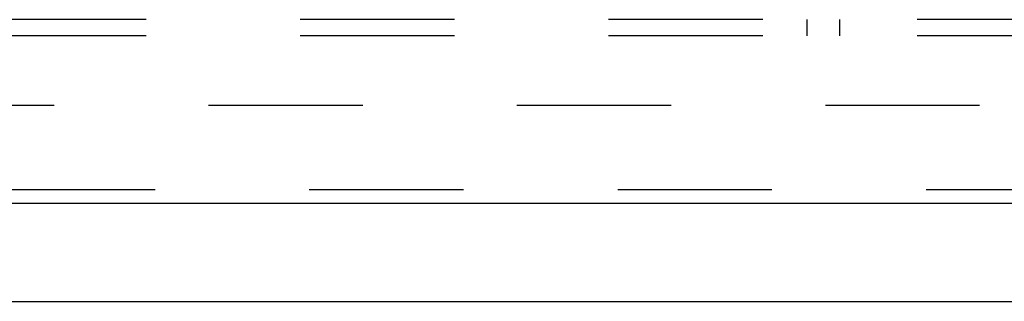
# Model space of a CAD drawing. Header units: inches. Extents: x 0 to 214, y 0 to 139.
# Tile 73 of 147: x 81.67 to 89.19, y 37.58 to 39.73. Entities that reach past the tile are written whole.
import ezdxf

# ---------------------------------------------------------------- set-up
doc = ezdxf.new("R2010")
doc.units = ezdxf.units.IN
doc.header["$LTSCALE"] = 11.786071
doc.header["$MEASUREMENT"] = 0
doc.linetypes.add('HIDDEN', pattern=[0.2, 0.1, -0.1])
doc.layers.get('0').update_dxf_attribs({"linetype": 'CONTINUOUS'})
for name, color, linetype in [('DEFAULT_2', 8, 'HIDDEN'), ('MAIN_OR_RIGHT_DOOR_ASSEMBLY', 7, 'CONTINUOUS'), ('SUBPANEL', 7, 'CONTINUOUS')]:
    doc.layers.add(name, color=color, linetype=linetype)

msp = doc.modelspace()

# ---------------------------------------------------------------- linework, layer by layer
at = {"color": 7, "linetype": 'Continuous'}
msp.add_line((35.7682, 37.5771), (96.6642, 37.5771), dxfattribs=at)
at = {"layer": 'DEFAULT_2', "color": 8, "linetype": 'HIDDEN'}
msp.add_line((93.7162, 39.0771), (67.2372, 39.0771), dxfattribs=at)
at = {"layer": 'MAIN_OR_RIGHT_DOOR_ASSEMBLY', "color": 8, "linetype": 'HIDDEN'}
msp.add_line((94.4867, 38.4311), (66.0082, 38.4311), dxfattribs=at)
at = {"layer": 'MAIN_OR_RIGHT_DOOR_ASSEMBLY', "color": 3, "linetype": 'Continuous'}
msp.add_line((94.4867, 38.3271), (66.0082, 38.3271), dxfattribs=at)
at = {"layer": 'SUBPANEL', "color": 8, "linetype": 'HIDDEN'}
for p, q in [((92.06, 39.7333), (40.1225, 39.7333)), ((87.685, 39.6083), (87.685, 39.7333)), ((87.935, 39.6083), (87.935, 39.7333)), ((92.06, 39.6083), (40.1225, 39.6083))]:
    msp.add_line(p, q, dxfattribs=at)

doc.saveas('drawing.dxf')
